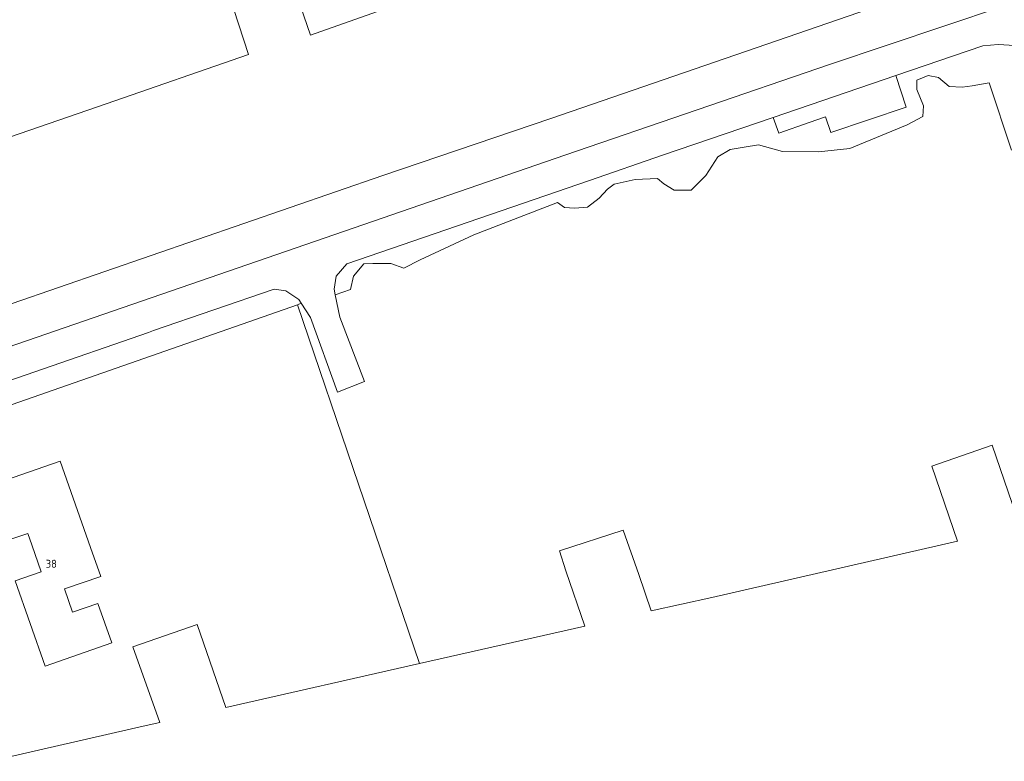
# Model space of a CAD drawing. Header units: metres. Extents: x 264570 to 266133, y 576109 to 577454.
# Tile 37 of 128: x 265053 to 265175, y 577018 to 577110. Entities that reach past the tile are written whole.
import ezdxf
from ezdxf.enums import TextEntityAlignment as Align

# ---------------------------------------------------------------- set-up
doc = ezdxf.new("R2010")
doc.units = ezdxf.units.M
for name, color, linetype, lineweight in [('B-BH-OG-BEBOUWING-G', 252, 'Continuous', 15), ('B-BH-OG-BEBOUWING-T50', 252, 'Continuous', 15), ('B-WE-OG-TOPOGRAFIE-G', 252, 'Continuous', 15)]:
    doc.layers.add(name, color=color, linetype=linetype, lineweight=lineweight)
doc.styles.add('NLCS-ISO-M200-T50', font='NLCS-ISO.ttf', dxfattribs={"height": 1})

msp = doc.modelspace()

# ---------------------------------------------------------------- linework, layer by layer
at = {"layer": 'B-BH-OG-BEBOUWING-G'}
msp.add_lwpolyline([(265055.26, 577041.55), (265054.09, 577044.9), (265054.09, 577044.9), (265053.59, 577046.33), (265053.59, 577046.33), (265051.23, 577045.51), (265048.87, 577052.28), (265057.65, 577055.34), (265061.44, 577044.55), (265061.44, 577044.55), (265062.7, 577040.97), (265062.7, 577040.97), (265058.17, 577039.42), (265059.16, 577036.51), (265059.16, 577036.51), (265062.34, 577037.59), (265062.34, 577037.59), (265064.08, 577032.67), (265055.76, 577029.77), (265055.76, 577029.77), (265052.04, 577040.42), (265052.04, 577040.42), (265055.26, 577041.55)], close=True, dxfattribs=at)
at = {"layer": 'B-WE-OG-TOPOGRAFIE-G'}
for points in [[(265118.79, 577098.03), (265185.33, 577120.93), (265189.07, 577109.52), (265259.73, 577133.86), (265331.54, 577158.46), (265385.03, 577176.82), (265439.29, 577195.67)], [(265025.67, 577086.81), (265039.43, 577091.52), (265041.48, 577092.38), (265038.26, 577101.83), (265045.68, 577104.37), (265048.99, 577094.92), (265063.39, 577099.83), (265081.1, 577106), (265078.04, 577115.47), (265085.51, 577118.08), (265088.84, 577108.42), (265109.08, 577115.59), (265118.95, 577118.99), (265115.75, 577128.52), (265123.02, 577130.89), (265126.44, 577121.49), (265140.21, 577126.28), (265156.8, 577131.87), (265153.72, 577141.11)], [(265078.04, 577115.47), (265081.1, 577106), (265063.39, 577099.83), (265048.99, 577094.92), (265045.68, 577104.37), (265038.26, 577101.83), (265041.48, 577092.38), (265039.43, 577091.52), (265025.67, 577086.81), (265024.39, 577086.69), (265025.14, 577087.78), (265010.45, 577129.87)], [(264998.43, 577121.36), (265003.18, 577107.74), (265007.93, 577094.12), (265011.72, 577082.95), (265012.04, 577082.13), (265012.64, 577081.85), (265013.52, 577081.84), (265025.67, 577086.81), (265039.43, 577091.52), (265041.48, 577092.38), (265038.26, 577101.83), (265045.68, 577104.37), (265048.99, 577094.92), (265063.39, 577099.83), (265081.1, 577106), (265078.04, 577115.47)], [(265185.33, 577120.93), (265118.79, 577098.03), (265097.88, 577090.93), (265045.85, 577072.97)], [(265045.85, 577072.97), (265097.88, 577090.93), (265118.79, 577098.03), (265118.79, 577098.03), (265185.33, 577120.93)], [(265085.51, 577118.08), (265088.84, 577108.42), (265109.08, 577115.59)], [(265109.08, 577115.59), (265088.84, 577108.42), (265085.51, 577118.08)], [(265182.32, 577114.44), (265153.55, 577104.76), (265120.54, 577093.44), (265120.54, 577093.44), (265034.26, 577063.71)], [(265034.26, 577063.71), (265120.54, 577093.44), (265120.54, 577093.44), (265153.55, 577104.76), (265153.55, 577104.76), (265182.32, 577114.44)], [(265176.65, 577107.12), (265174.56, 577107.23), (265172.68, 577107.09), (265161.82, 577103.38), (265161.82, 577103.38), (265146.51, 577098.16), (265146.51, 577098.16), (265132.74, 577093.46), (265123.61, 577090.3), (265123.61, 577090.3), (265093.39, 577079.9), (265093.39, 577079.9), (265092.06, 577078.38), (265091.8, 577076.76), (265091.94, 577076.05), (265091.94, 577076.05), (265092.51, 577073.26), (265095.58, 577065.27), (265092.23, 577063.93), (265088.83, 577073.23), (265087.68, 577075), (265087.68, 577075), (265087.37, 577075.48), (265085.78, 577076.57), (265084.3, 577076.77), (265084.3, 577076.77), (265069.28, 577071.6), (265068.67, 577071.35), (265068.67, 577071.35), (265054.49, 577066.47), (265054.49, 577066.47), (265035.76, 577060.04)], [(265176.25, 577094.06), (265173.43, 577102.48), (265171.33, 577102.09), (265170.07, 577101.93), (265168.46, 577102.01), (265167.15, 577103.11), (265167.15, 577103.11), (265165.84, 577103.37), (265165.84, 577103.37), (265164.45, 577102.79), (265164.44, 577101.65), (265164.44, 577101.65), (265165.25, 577099.6), (265165.25, 577099.6), (265165.17, 577098.29), (265165.17, 577098.29), (265163.24, 577097.24), (265156.07, 577094.28), (265156.07, 577094.28), (265152.17, 577093.86), (265152.17, 577093.86), (265147.68, 577093.92), (265144.69, 577094.74), (265142.89, 577094.47), (265141.15, 577094.14), (265141.15, 577094.14), (265139.64, 577093.26), (265138.11, 577090.94), (265136.29, 577089.11), (265134.19, 577089.08), (265132.89, 577089.88), (265132.89, 577089.88), (265132.12, 577090.55), (265132.12, 577090.55), (265129.3, 577090.41), (265129.3, 577090.41), (265126.72, 577089.85), (265125.87, 577089.2), (265124.84, 577088.08), (265123.38, 577086.96), (265123.38, 577086.96), (265121.76, 577086.86), (265120.51, 577086.94), (265120.51, 577086.94), (265119.62, 577087.55), (265119.62, 577087.55), (265109.2, 577083.51), (265109.2, 577083.51), (265102.51, 577080.43), (265100.46, 577079.38), (265100.46, 577079.38), (265098.85, 577079.94), (265096.63, 577079.97), (265096.63, 577079.97), (265095.49, 577079.93), (265094.21, 577078.39), (265093.83, 577076.72), (265091.94, 577076.05), (265091.94, 577076.05), (265091.8, 577076.76), (265092.06, 577078.38), (265093.39, 577079.9), (265093.39, 577079.9), (265123.61, 577090.3), (265123.61, 577090.3), (265132.74, 577093.46), (265146.51, 577098.16), (265146.51, 577098.16), (265147.22, 577096.19), (265147.22, 577096.19), (265151.02, 577097.53), (265151.02, 577097.53), (265153.05, 577098.24), (265153.72, 577096.27), (265153.72, 577096.27), (265163.12, 577099.43), (265161.82, 577103.38), (265161.82, 577103.38), (265172.68, 577107.09), (265174.56, 577107.23), (265176.65, 577107.12)], [(265177.32, 577047.16), (265173.81, 577057.3), (265166.31, 577054.69), (265169.52, 577045.35), (265169.52, 577045.35), (265147.4, 577040.28), (265147.4, 577040.28), (265138.89, 577038.33), (265138.89, 577038.33), (265131.33, 577036.67), (265129.76, 577041.21), (265129.76, 577041.21), (265127.82, 577046.72), (265119.88, 577044.17), (265120.69, 577041.68), (265120.69, 577041.68), (265123.05, 577034.78), (265102.43, 577030.1), (265102.43, 577030.1), (265087.22, 577074.81), (265087.22, 577074.81), (265087.68, 577075), (265087.68, 577075), (265088.83, 577073.23), (265092.23, 577063.93), (265095.58, 577065.27), (265092.51, 577073.26), (265091.94, 577076.05), (265091.94, 577076.05), (265093.83, 577076.72), (265094.21, 577078.39), (265095.49, 577079.93), (265096.63, 577079.97), (265098.85, 577079.94), (265100.46, 577079.38), (265102.51, 577080.43), (265109.2, 577083.51), (265119.62, 577087.55), (265120.51, 577086.94), (265121.76, 577086.86), (265123.38, 577086.96), (265124.84, 577088.08), (265125.87, 577089.2), (265126.72, 577089.85), (265129.3, 577090.41), (265132.12, 577090.55), (265132.89, 577089.88), (265134.19, 577089.08), (265136.29, 577089.11), (265138.11, 577090.94), (265139.64, 577093.26), (265141.15, 577094.14), (265142.89, 577094.47), (265144.69, 577094.74), (265147.68, 577093.92), (265152.17, 577093.86), (265156.07, 577094.28), (265163.24, 577097.24), (265165.17, 577098.29), (265165.25, 577099.6), (265164.44, 577101.65), (265164.45, 577102.79), (265165.84, 577103.37), (265167.15, 577103.11), (265168.46, 577102.01), (265170.07, 577101.93), (265171.33, 577102.09), (265173.43, 577102.48), (265176.25, 577094.06)], [(265031.77, 577068.14), (265045.85, 577072.97), (265097.88, 577090.93), (265118.79, 577098.03)], [(265035.76, 577060.04), (265054.49, 577066.47), (265054.49, 577066.47), (265068.67, 577071.35), (265068.67, 577071.35), (265069.28, 577071.6), (265084.3, 577076.77), (265084.3, 577076.77), (265085.78, 577076.57), (265087.37, 577075.48), (265087.68, 577075), (265087.68, 577075), (265087.22, 577074.81), (265087.22, 577074.81), (265035.89, 577056.89)], [(265048.92, 577017.93), (265068, 577022.3), (265070.05, 577022.77), (265066.69, 577032.21), (265074.72, 577034.97), (265078.3, 577024.62), (265102.43, 577030.1), (265123.05, 577034.78), (265120.69, 577041.68), (265119.88, 577044.17), (265127.82, 577046.72), (265129.76, 577041.21), (265131.33, 577036.67), (265138.89, 577038.33), (265147.4, 577040.28), (265169.52, 577045.35), (265166.31, 577054.69), (265173.81, 577057.3), (265177.32, 577047.16)], [(265177.32, 577047.16), (265173.81, 577057.3), (265166.31, 577054.69), (265169.52, 577045.35)], [(265129.76, 577041.21), (265127.82, 577046.72), (265119.88, 577044.17), (265120.69, 577041.68)], [(265169.52, 577045.35), (265147.4, 577040.28)], [(265120.69, 577041.68), (265123.05, 577034.78), (265102.43, 577030.1)], [(265138.89, 577038.33), (265131.33, 577036.67), (265129.76, 577041.21)], [(265147.4, 577040.28), (265138.89, 577038.33)], [(265102.43, 577030.1), (265078.3, 577024.62), (265074.72, 577034.97), (265066.69, 577032.21)], [(265066.69, 577032.21), (265070.05, 577022.77), (265068, 577022.3)], [(265068, 577022.3), (265048.92, 577017.93)]]:
    msp.add_lwpolyline(points, dxfattribs=at)
for points in [[(265151.02, 577097.53), (265147.22, 577096.19), (265146.51, 577098.16), (265146.51, 577098.16), (265161.82, 577103.38), (265161.82, 577103.38), (265163.12, 577099.43), (265153.72, 577096.27), (265153.72, 577096.27), (265153.05, 577098.24), (265151.02, 577097.53)], [(265102.43, 577030.1), (265078.3, 577024.62), (265074.72, 577034.97), (265066.69, 577032.21), (265066.69, 577032.21), (265070.05, 577022.77), (265068, 577022.3), (265068, 577022.3), (265048.92, 577017.93), (265048.92, 577017.93), (265048.09, 577020.56), (265035.89, 577056.89), (265035.89, 577056.89), (265087.22, 577074.81), (265087.22, 577074.81), (265102.43, 577030.1)], [(265061.44, 577044.55), (265057.65, 577055.34), (265048.87, 577052.28), (265051.23, 577045.51), (265053.59, 577046.33), (265053.59, 577046.33), (265054.09, 577044.9), (265054.09, 577044.9), (265055.26, 577041.55), (265052.04, 577040.42), (265055.76, 577029.77), (265064.08, 577032.67), (265062.34, 577037.59), (265059.16, 577036.51), (265058.17, 577039.42), (265062.7, 577040.97), (265061.44, 577044.55)]]:
    msp.add_lwpolyline(points, close=True, dxfattribs=at)

# ---------------------------------------------------------------- texts
at = {"layer": 'B-BH-OG-BEBOUWING-T50', "style": 'NLCS-ISO-M200-T50'}
msp.add_text('38', height=1, dxfattribs=at).set_placement((265056.53, 577042.54), align=Align.MIDDLE)

doc.saveas('drawing.dxf')
